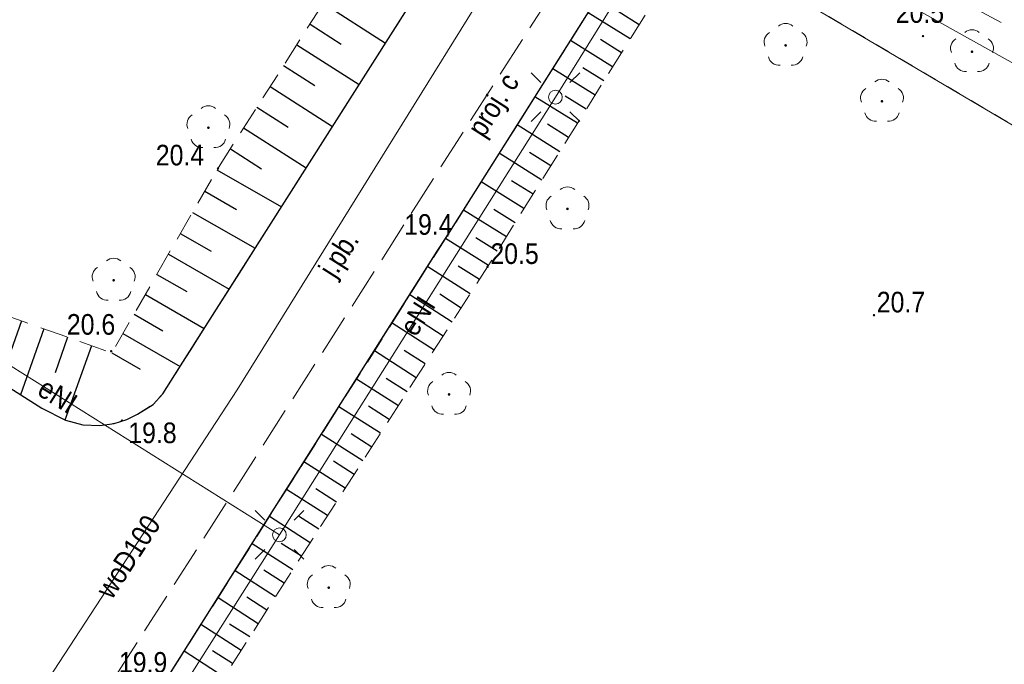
# Model space of a CAD drawing. Header units: metres. Extents: x 6530877 to 6534102, y 6042175 to 6045327.
# Tile 27 of 76: x 6533001 to 6533037, y 6044053 to 6044076. Entities that reach past the tile are written whole.
import ezdxf
from ezdxf.enums import TextEntityAlignment as Align

# ---------------------------------------------------------------- set-up
doc = ezdxf.new("R2010")
doc.units = ezdxf.units.M
doc.header["$MEASUREMENT"] = 0
for name, pattern in [('1.0_0.5', [1.5, 1, -0.5]), ('1.5_0.5', [2, 1.5, -0.5]), ('219-500', [0]), ('egug-500', [1, 0.5, -0.5])]:
    doc.linetypes.add(name, pattern=pattern)
doc.layers.get('0').update_dxf_attribs({"color": 2, "linetype": 'CONTINUOUS', "lineweight": 5})
for name, color, linetype in [('000 Inne (niezydentyfikowane)', 7, 'CONTINUOUS'), ('218-kontur użytku gruntowego', 7, 'CONTINUOUS'), ('219-działka ewidencyjna', 7, 'CONTINUOUS'), ('drzewo liściaste', 7, 'CONTINUOUS'), ('jezdnia', 7, 'CONTINUOUS'), ('jezdnia-Atr17', 7, 'CONTINUOUS'), ('krawężnik', 7, 'CONTINUOUS'), ('latarnia', 7, 'CONTINUOUS'), ('pikieta naturalna', 7, 'CONTINUOUS'), ('pikieta naturalna-Atr2', 7, 'CONTINUOUS'), ('przewód ciepłowniczy - ob. projektowany', 7, 'CONTINUOUS'), ('przewód ciepłowniczy - ob. projektowany-Atr1', 7, 'CONTINUOUS'), ('przewód elektroenergetyczny podziemny', 7, 'CONTINUOUS'), ('przewód elektroenergetyczny podziemny-Atr1', 7, 'CONTINUOUS'), ('przewód wodociągowy', 7, 'CONTINUOUS'), ('przewód wodociągowy-Atr1', 7, 'CONTINUOUS'), ('skarpa nieumocniona', 7, 'CONTINUOUS')]:
    doc.layers.add(name, color=color, linetype=linetype)
doc.styles.get("Standard").update_dxf_attribs({"font": 'Working1250', "width": 0.75})

# ---------------------------------------------------------------- blocks, each defined once
blk = doc.blocks.new('SM01')
at = {"color": 0, "linetype": 'Continuous', "lineweight": 13}
for p, q in [((-0.53, 0.531), (-0.883, 0.884)), ((0.531, 0.531), (0.884, 0.884)), ((-0.53, -0.53), (-0.883, -0.883)), ((0.531, -0.53), (0.884, -0.883))]:
    blk.add_line(p, q, dxfattribs=at)
blk.add_circle((0, 0), 0.25, dxfattribs=at)
blk = doc.blocks.new('PW01')
at = {"linetype": 'Continuous', "lineweight": 13}
h = blk.add_hatch(color=0, dxfattribs=at)
edge = h.paths.add_edge_path()
edge.add_arc((0, 0), 0.045, 0, 360)
blk = doc.blocks.new('OP021')
at = {"linetype": 'Continuous', "lineweight": 13}
h = blk.add_hatch(color=0, dxfattribs=at)
edge = h.paths.add_edge_path()
edge.add_arc((0, 0), 0.05, 0, 360)
at = {"color": 0, "linetype": 'Continuous', "lineweight": 13}
for centre, start, end in [((0, 0.4), 49.272, 130.728), ((-0.38, 0.124), 121.308, 202.548), ((0.38, 0.124), 337.452, 58.692), ((-0.235, -0.324), 193.221, 274.871), ((0.235, -0.324), 265.129, 346.779)]:
    blk.add_arc(centre, 0.4, start, end, dxfattribs=at)

msp = doc.modelspace()

# ---------------------------------------------------------------- linework, layer by layer
at = {"layer": '000 Inne (niezydentyfikowane)', "color": 7, "linetype": 'Continuous', "lineweight": 25, "flags": 128}
for points in [[(6533011.92, 6044076.75), (6533014.18, 6044075.3)], [(6533023.07, 6044075.46), (6533021.54, 6044076.41)], [(6533023.39, 6044075.97), (6533022.63, 6044076.45)], [(6533011.44, 6044075.99), (6533012.57, 6044075.27)], [(6533010.96, 6044075.24), (6533013.22, 6044073.8)], [(6533022.43, 6044074.44), (6533020.9, 6044075.4)], [(6533022.75, 6044074.95), (6533021.99, 6044075.43)], [(6533010.48, 6044074.49), (6533011.61, 6044073.76)], [(6533021.79, 6044073.41), (6533020.26, 6044074.37)], [(6533022.11, 6044073.93), (6533021.35, 6044074.41)], [(6533009.99, 6044073.73), (6533012.26, 6044072.28)], [(6533021.15, 6044072.39), (6533019.61, 6044073.35)], [(6533021.47, 6044072.9), (6533020.7, 6044073.38)], [(6533009.51, 6044072.98), (6533010.65, 6044072.25)], [(6533009.03, 6044072.22), (6533011.3, 6044070.77)], [(6533020.51, 6044071.36), (6533018.96, 6044072.33)], [(6533020.83, 6044071.87), (6533020.06, 6044072.36)], [(6533008.55, 6044071.46), (6533009.68, 6044070.74)], [(6533020.18, 6044070.84), (6533019.41, 6044071.33)], [(6533019.86, 6044070.33), (6533018.31, 6044071.3)], [(6533008.06, 6044070.7), (6533010.4, 6044069.35)], [(6533019.21, 6044069.3), (6533017.66, 6044070.27)], [(6533019.54, 6044069.81), (6533018.76, 6044070.3)], [(6533007.62, 6044069.92), (6533008.77, 6044069.26)], [(6533018.57, 6044068.26), (6533017.01, 6044069.23)], [(6533018.89, 6044068.78), (6533018.11, 6044069.26)], [(6533007.17, 6044069.15), (6533009.45, 6044067.85)], [(6533006.73, 6044068.39), (6533007.85, 6044067.75)], [(6533017.92, 6044067.22), (6533016.36, 6044068.2)], [(6533018.24, 6044067.74), (6533017.46, 6044068.23)], [(6533006.3, 6044067.64), (6533008.51, 6044066.37)], [(6533017.26, 6044066.2), (6533015.72, 6044067.18)], [(6533017.59, 6044066.71), (6533016.82, 6044067.2)], [(6533005.88, 6044066.9), (6533006.97, 6044066.28)], [(6533005.46, 6044066.17), (6533007.6, 6044064.94)], [(6533016.6, 6044065.17), (6533015.07, 6044066.16)], [(6533016.93, 6044065.68), (6533016.16, 6044066.18)], [(6533005.05, 6044065.46), (6533006.1, 6044064.85)], [(6533000.96, 6044065.21), (6533000.57, 6044064.11)], [(6533001.77, 6044064.92), (6533000.93, 6044062.53)], [(6533015.95, 6044064.15), (6533014.42, 6044065.13)], [(6533016.27, 6044064.66), (6533015.51, 6044065.15)], [(6533002.63, 6044064.62), (6533002.18, 6044063.32)], [(6533004.64, 6044064.75), (6533006.72, 6044063.55)], [(6533003.5, 6044064.31), (6533002.54, 6044061.61)], [(6533004.24, 6044064.05), (6533005.27, 6044063.46)], [(6533015.3, 6044063.14), (6533013.78, 6044064.12)], [(6533015.62, 6044063.65), (6533014.86, 6044064.14)], [(6533014.65, 6044062.13), (6533013.13, 6044063.1)], [(6533014.97, 6044062.64), (6533014.21, 6044063.12)], [(6533014, 6044061.13), (6533012.49, 6044062.09)], [(6533014.32, 6044061.63), (6533013.57, 6044062.11)], [(6533013.36, 6044060.13), (6533011.86, 6044061.09)], [(6533013.68, 6044060.63), (6533012.93, 6044061.11)], [(6533012.72, 6044059.13), (6533011.22, 6044060.09)], [(6533013.04, 6044059.63), (6533012.29, 6044060.11)], [(6533012.08, 6044058.14), (6533010.59, 6044059.09)], [(6533012.4, 6044058.63), (6533011.65, 6044059.11)], [(6533011.45, 6044057.15), (6533009.97, 6044058.1)], [(6533011.76, 6044057.64), (6533011.02, 6044058.12)], [(6533010.82, 6044056.17), (6533009.34, 6044057.11)], [(6533011.13, 6044056.66), (6533010.39, 6044057.13)], [(6533010.19, 6044055.19), (6533008.72, 6044056.13)], [(6533010.5, 6044055.68), (6533009.76, 6044056.15)], [(6533009.56, 6044054.21), (6533008.1, 6044055.15)], [(6533009.87, 6044054.7), (6533009.14, 6044055.17)], [(6533008.94, 6044053.24), (6533007.48, 6044054.18)], [(6533009.25, 6044053.73), (6533008.52, 6044054.19)], [(6533008.32, 6044052.27), (6533006.87, 6044053.21)], [(6533008.63, 6044052.76), (6533007.9, 6044053.22)]]:
    msp.add_lwpolyline(points, dxfattribs=at)
at = {"layer": '218-kontur użytku gruntowego', "color": 3, "linetype": 'egug-500', "lineweight": 18, "flags": 128}
for points in [[(6533053.11, 6044062.78), (6532996.7, 6044096.1)], [(6532996.7, 6044096.1), (6533053.11, 6044062.78)]]:
    msp.add_lwpolyline(points, dxfattribs=at)
at = {"layer": '219-działka ewidencyjna', "color": 3, "linetype": '219-500', "lineweight": 18, "flags": 128}
msp.add_lwpolyline([(6532996.7, 6044096.1), (6533053.11, 6044062.78)], dxfattribs=at)
at = {"layer": 'jezdnia', "color": 7, "linetype": '1.5_0.5', "lineweight": 18, "flags": 128}
msp.add_lwpolyline([(6533024.96, 6044081.83), (6533016.43, 6044068.31), (6533016.06, 6044067.74), (6533012.41, 6044061.98), (6533009.29, 6044057.05), (6533006.23, 6044052.2), (6533003.74, 6044048.35), (6532998.65, 6044040.26), (6532995.73, 6044042.12), (6532984.15, 6044049.43), (6532972.84, 6044056.62), (6532977.34, 6044063.72), (6532978.98, 6044066.32), (6532983.57, 6044073.56), (6533001.7, 6044062.04), (6533002.56, 6044061.6), (6533003.19, 6044061.44), (6533003.81, 6044061.41), (6533004.33, 6044061.49), (6533004.79, 6044061.63), (6533005.18, 6044061.82), (6533005.74, 6044062.18), (6533006.09, 6044062.56), (6533006.82, 6044063.71), (6533019.8, 6044084.16), (6533020.19, 6044084.8)], close=True, dxfattribs=at)
at = {"layer": 'krawężnik', "color": 7, "linetype": 'Continuous', "lineweight": 25, "flags": 128}
for points in [[(6532983.57, 6044073.56), (6533001.7, 6044062.04), (6533002.56, 6044061.6), (6533003.19, 6044061.44), (6533003.81, 6044061.41), (6533004.33, 6044061.49), (6533004.79, 6044061.63), (6533005.18, 6044061.82), (6533005.74, 6044062.18), (6533006.09, 6044062.56), (6533006.82, 6044063.71), (6533019.8, 6044084.16)], [(6532972.84, 6044056.62), (6532984.15, 6044049.43), (6532995.73, 6044042.12), (6532998.65, 6044040.26), (6533003.74, 6044048.35), (6533006.23, 6044052.2), (6533009.29, 6044057.05), (6533012.41, 6044061.98), (6533016.06, 6044067.74), (6533016.43, 6044068.31), (6533024.96, 6044081.83)]]:
    msp.add_lwpolyline(points, dxfattribs=at)
at = {"layer": 'przewód ciepłowniczy - ob. projektowany', "color": 212, "linetype": '1.5_0.5', "lineweight": 18, "flags": 128}
msp.add_lwpolyline([(6533034.26, 6044093.78), (6533035.75, 6044096.13), (6533039.09, 6044093.93), (6533036.62, 6044090.04), (6533030.99, 6044081.1), (6533025.14, 6044084.81), (6533001.65, 6044048.03), (6532999.26, 6044049.54), (6532997.65, 6044047), (6533000.36, 6044045.25), (6532983.91, 6044019.4), (6532981.36, 6044021.03), (6532963.15, 6043992.64), (6532959.4, 6043995), (6532955.13, 6043997.41), (6532948.9, 6043986.51), (6532952.7, 6043984.45), (6532935.18, 6043951.11), (6532928.34, 6043938.1), (6532930.6, 6043936.93), (6532929.54, 6043934.88), (6532927.29, 6043936.02), (6532906.92, 6043897.01), (6532909.21, 6043895.77), (6532902.51, 6043882.97), (6532891.77, 6043888.56)], dxfattribs=at)
at = {"layer": 'przewód elektroenergetyczny podziemny', "color": 1, "linetype": 'Continuous', "lineweight": 18, "flags": 128}
for points in [[(6533020.35, 6044073.34), (6533023.32, 6044078.12), (6533029.15, 6044082.23), (6533032.55, 6044087.92)], [(6533010.33, 6044057.44), (6533020.35, 6044073.34)], [(6532994.22, 6044067.56), (6533010.33, 6044057.44)], [(6533010.33, 6044057.44), (6532998.89, 6044039.42)]]:
    msp.add_lwpolyline(points, dxfattribs=at)
at = {"layer": 'przewód wodociągowy', "color": 5, "linetype": 'Continuous', "lineweight": 18, "flags": 128}
for points in [[(6533022.18, 6044084.41), (6533021.52, 6044083.21), (6533020.2, 6044081.04), (6533019.79, 6044080.42), (6533008.79, 6044062.71), (6532983.5, 6044023.95), (6532997.25, 6044014.41), (6533005.72, 6044009.24), (6533016.99, 6043995.08)], [(6533021.52, 6044083.21), (6533065.24, 6044058.79), (6533096.72, 6044063.23), (6533097.46, 6044063.61)]]:
    msp.add_lwpolyline(points, dxfattribs=at)
at = {"layer": 'skarpa nieumocniona', "color": 7, "linetype": '1.0_0.5', "lineweight": 18, "flags": 128}
for points in [[(6532997.88, 6044095.87), (6532998.66, 6044095.86), (6533001.65, 6044095.03), (6533004.36, 6044094.06), (6533014.8, 6044087.4), (6533016.38, 6044083.73), (6533008.09, 6044070.75), (6533004.24, 6044064.05), (6533000.48, 6044065.38), (6532985.63, 6044074.85), (6532983.57, 6044073.56), (6533001.7, 6044062.04), (6533002.56, 6044061.6), (6533003.19, 6044061.44), (6533003.81, 6044061.41), (6533004.33, 6044061.49), (6533004.79, 6044061.63), (6533005.18, 6044061.82), (6533005.74, 6044062.18), (6533006.09, 6044062.56), (6533006.82, 6044063.71), (6533019.8, 6044084.16), (6533020.24, 6044084.89), (6533020.64, 6044085.72), (6533020.83, 6044086.27), (6533020.96, 6044087.04), (6533020.99, 6044087.7), (6533020.92, 6044088.4), (6533020.75, 6044089.12), (6533020.36, 6044089.91), (6533019.8, 6044090.76), (6533019.32, 6044091.23), (6533018.82, 6044091.67), (6533016.83, 6044092.93), (6533005.68, 6044099.97), (6533004.15, 6044100.46), (6533003.29, 6044100.54), (6533002.38, 6044100.44), (6533001.58, 6044100.19), (6533000.55, 6044099.66), (6532999.48, 6044098.66), (6532999.59, 6044098.57)], [(6532997.88, 6044095.87), (6532998.66, 6044095.86), (6533001.65, 6044095.03), (6533004.36, 6044094.06), (6533014.8, 6044087.4), (6533016.38, 6044083.73), (6533008.09, 6044070.75), (6533004.24, 6044064.05), (6533000.48, 6044065.38), (6532985.63, 6044074.85), (6532983.57, 6044073.56), (6533001.7, 6044062.04), (6533002.56, 6044061.6), (6533003.19, 6044061.44), (6533003.81, 6044061.41), (6533004.33, 6044061.49), (6533004.79, 6044061.63), (6533005.18, 6044061.82), (6533005.74, 6044062.18), (6533006.09, 6044062.56), (6533006.82, 6044063.71), (6533019.8, 6044084.16), (6533020.24, 6044084.89), (6533020.64, 6044085.72), (6533020.83, 6044086.27), (6533020.96, 6044087.04), (6533020.99, 6044087.7), (6533020.92, 6044088.4), (6533020.75, 6044089.12), (6533020.36, 6044089.91), (6533019.8, 6044090.76), (6533019.32, 6044091.23), (6533018.82, 6044091.67), (6533016.83, 6044092.93), (6533005.68, 6044099.97), (6533004.15, 6044100.46), (6533003.29, 6044100.54), (6533002.38, 6044100.44), (6533001.58, 6044100.19), (6533000.55, 6044099.66), (6532999.48, 6044098.66), (6532999.59, 6044098.57)], [(6533053.86, 6044068.24), (6533046.72, 6044072.59), (6533040.77, 6044076.23), (6533030.24, 6044082.56), (6533029.12, 6044083.16), (6533028.14, 6044083.35), (6533027.09, 6044083.3), (6533026.35, 6044083.03), (6533026.35, 6044083.03), (6533025.59, 6044082.52), (6533024.96, 6044081.83), (6533016.43, 6044068.31), (6533006.23, 6044052.2), (6532998.66, 6044040.27), (6532999.48, 6044039.13), (6533007.6, 6044051.16), (6533017.89, 6044067.18), (6533025.72, 6044079.69), (6533026.74, 6044080.88), (6533028.68, 6044080.3), (6533049.54, 6044069.01)], [(6533053.86, 6044068.24), (6533046.72, 6044072.59), (6533040.77, 6044076.23), (6533030.24, 6044082.56), (6533029.12, 6044083.16), (6533028.14, 6044083.35), (6533027.09, 6044083.3), (6533026.35, 6044083.03), (6533026.35, 6044083.03), (6533025.59, 6044082.52), (6533024.96, 6044081.83), (6533016.43, 6044068.31), (6533006.23, 6044052.2), (6532998.66, 6044040.27), (6532999.48, 6044039.13), (6533007.6, 6044051.16), (6533017.89, 6044067.18), (6533025.72, 6044079.69), (6533026.74, 6044080.88), (6533028.68, 6044080.3), (6533049.54, 6044069.01)]]:
    msp.add_lwpolyline(points, close=True, dxfattribs=at)

# ---------------------------------------------------------------- block references
at = {"layer": 'drzewo liściaste', "color": 94, "linetype": 'Continuous', "lineweight": 18}
for p in [(6533028.71, 6044075.22), (6533035.48, 6044074.99), (6533032.21, 6044073.19), (6533007.75, 6044072.23), (6533020.79, 6044069.28), (6533004.31, 6044066.69), (6533016.49, 6044062.54), (6533012.12, 6044055.52)]:
    msp.add_blockref('OP021', p, dxfattribs=at)
at = {"layer": 'latarnia', "color": 7, "linetype": 'Continuous', "lineweight": 18}
for p in [(6533020.35, 6044073.34), (6533010.33, 6044057.44)]:
    msp.add_blockref('SM01', p, dxfattribs=at)
at = {"layer": 'pikieta naturalna', "color": 7, "linetype": 'Continuous', "lineweight": 13}
for p in [(6533033.7, 6044075.56), (6533008.1, 6044070.75), (6533016.43, 6044068.31), (6533017.89, 6044067.18), (6533031.92, 6044065.42), (6533004.22, 6044064.11), (6533004.61, 6044061.59)]:
    msp.add_blockref('PW01', p, dxfattribs=at)

# ---------------------------------------------------------------- texts
at = {"layer": 'jezdnia-Atr17', "color": 7, "width": 0.9}
msp.add_text('j.pb.', height=0.75, rotation=57.638, dxfattribs=at).set_placement((6533012.34, 6044066.72))
at = {"layer": 'pikieta naturalna-Atr2', "color": 7, "width": 0.9}
for s, p in [('20.5', (6533032.71, 6044076.79)), ('20.4', (6533005.84, 6044071.61))]:
    msp.add_text(s, height=0.75, dxfattribs=at).set_placement(p, align=Align.TOP_LEFT)
for s, p in [('19.4', (6533014.86, 6044068.34)), ('20.5', (6533017.99, 6044067.28)), ('20.7', (6533032.02, 6044065.52)), ('20.6', (6533002.61, 6044064.71)), ('19.8', (6533004.84, 6044060.77)), ('19.9', (6533004.5, 6044052.43))]:
    msp.add_text(s, height=0.75, dxfattribs=at).set_placement(p)
at = {"layer": 'przewód ciepłowniczy - ob. projektowany-Atr1', "color": 212, "width": 0.9}
msp.add_text('proj. c', height=0.75, rotation=57.435, dxfattribs=at).set_placement((6533017.11, 6044072.23), align=Align.TOP_LEFT)
at = {"layer": 'przewód elektroenergetyczny podziemny-Atr1', "color": 1, "width": 0.9}
for rotation, p in [(57.8, (6533015.34, 6044065.39)), (327.899, (6533002.28, 6044062.5))]:
    msp.add_text('eNI', height=0.75, rotation=rotation, dxfattribs=at).set_placement(p, align=Align.MIDDLE_CENTER)
at = {"layer": 'przewód wodociągowy-Atr1', "color": 5, "width": 0.9}
msp.add_text('woD100', height=0.75, rotation=56.876, dxfattribs=at).set_placement((6533003.93, 6044055.26), align=Align.MIDDLE_LEFT)

doc.saveas('drawing.dxf')
